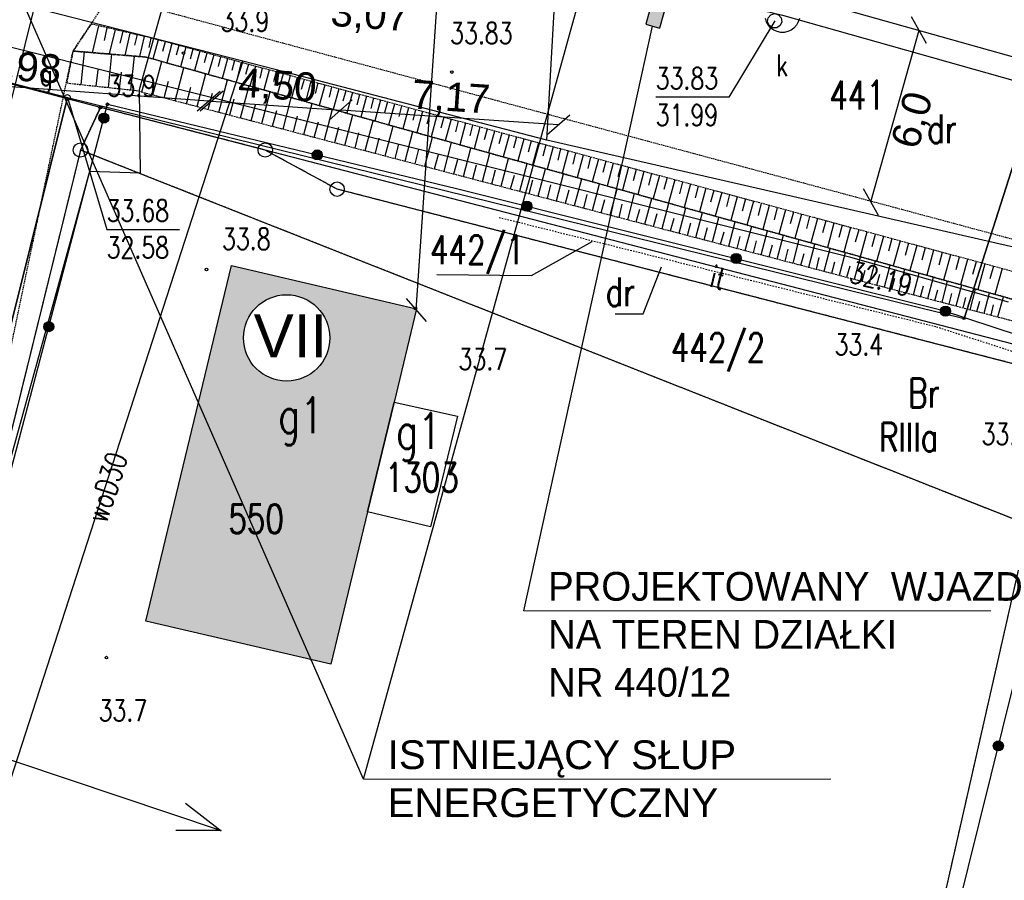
# Model space of a CAD drawing. Header units: millimetres. Extents: x 6197 to 108098, y 4257 to 29730.
# Tile 103 of 148: x 27564 to 28249, y 26220 to 26818. Entities that reach past the tile are written whole.
import ezdxf
from ezdxf.enums import TextEntityAlignment as Align

# ---------------------------------------------------------------- set-up
doc = ezdxf.new("R2010")
doc.units = ezdxf.units.MM
for name, pattern in [('1', [2, 1, -1]), ('2', [1, 0.5, -0.5]), ('424', [1.5, 1, -0.5]), ('9', [1.75, 1.25, -0.5]), ('901', [0])]:
    doc.linetypes.add(name, pattern=pattern)
for name, color, linetype in [('000_Inne__niezydentyfikowane_', 7, 'Continuous'), ('202-punkt_graniczny', 7, 'Continuous'), ('203-punkt_graniczny', 7, 'Continuous'), ('209-oznaczenie_konturu_klasyfik', 7, 'Continuous'), ('210-oznaczenie_konturu_uzytku_g', 7, 'Continuous'), ('211-numer_dzialki_ewidencyjnej', 7, 'Continuous'), ('218-kontur_uzytku_gruntowego', 7, 'Continuous'), ('219-dzialka_ewidencyjna', 7, 'Continuous'), ('312-budynek_ewidencyjny', 7, 'Continuous'), ('312-oznaczenie_budynku_ewidency', 7, 'Continuous'), ('inny_obiekt_zagospodarowania_te', 7, 'Continuous'), ('jezdnia', 7, 'Continuous'), ('komora_podziemna', 7, 'Continuous'), ('kraweznik', 7, 'Continuous'), ('obudowa_ochronna_przewodu', 7, 'Continuous'), ('ogrodzenie_trwale', 7, 'Continuous'), ('pikieta_naturalna', 7, 'Continuous'), ('pikieta_naturalna-Atr2', 7, 'Continuous'), ('pikieta_sztuczna', 7, 'Continuous'), ('pikieta_sztuczna-Atr2', 7, 'Continuous'), ('przewod_elektroenergetyczny_nis', 7, 'Continuous'), ('przewod_gazowy', 7, 'Continuous'), ('przewod_kanalizacyjny', 7, 'Continuous'), ('przewod_telekomunikacyjny_podzi', 7, 'Continuous'), ('przewod_wodociagowy', 7, 'Continuous'), ('przewod_wodociagowy-Atr1', 7, 'Continuous'), ('rzedna-Atr2', 7, 'Continuous'), ('rzedna-Atr3', 7, 'Continuous'), ('skarpa_nieumocniona', 7, 'Continuous'), ('wlaz_do_komory_lub_kanalu_-_kwa', 7, 'Continuous'), ('wlaz_do_komory_lub_kanalu_-_okr', 7, 'Continuous'), ('zasuwa_lub_zawor-Atr17', 7, 'Continuous')]:
    doc.layers.add(name, color=color, linetype=linetype)
doc.styles.add('ARIAL', font='arial.ttf')
doc.styles.get("Standard").update_dxf_attribs({"font": 'arial.ttf'})
doc.styles.add('STYL_ARIAL', font='simplex', dxfattribs={"width": 0.75, "oblique": 0.1})
doc.dimstyles.new('ISO-25', dxfattribs={"dimtxt": 2.5, "dimasz": 2.5, "dimexe": 1.25, "dimexo": 0.625, "dimtad": 1, "dimtxsty": 'Standard', "dimcen": 2.5, "dimadec": 0, "dimazin": 0, "dimtfac": 1, "dimtmove": 0, "dimatfit": 3, "dimfxl": 1, "dimarcsym": 0})

# ---------------------------------------------------------------- blocks, each defined once
blk = doc.blocks.new('202')
at = {"color": 0}
blk.add_circle((0, 0), 0.25, dxfattribs=at)
blk = doc.blocks.new('203')
at = {"color": 0}
blk.add_circle((0, 0), 0.05, dxfattribs=at)
blk = doc.blocks.new('US22')
at = {"color": 7}
blk.add_polyline3d([(0, 0.25, 0), (0.1352, 0.2103, 0), (0.2274, 0.1039, 0), (0.2475, -0.0356, 0), (0.1889, -0.1637, 0), (0.0704, -0.2399, 0), (-0.0704, -0.2399, 0), (-0.1889, -0.1637, 0), (-0.2475, -0.0356, 0), (-0.2274, 0.1039, 0), (-0.1352, 0.2103, 0), (0, 0.25, 0)], dxfattribs=at)
blk = doc.blocks.new('PW01')
at = {"color": 7}
blk.add_polyline3d([(0.045, 0, 0), (0.0318, -0.0318, 0), (0, -0.045, 0), (-0.0318, -0.0318, 0), (-0.045, 0, 0), (-0.0318, 0.0318, 0), (0, 0.045, 0), (0.0318, 0.0318, 0), (0.045, 0, 0)], dxfattribs=at)
blk = doc.blocks.new('_Oblique')
at = {"color": 0, "linetype": 'ByBlock', "lineweight": -2}
blk.add_line((-0.5, -0.5), (0.5, 0.5), dxfattribs=at)
blk = doc.blocks.new('*D1850')
at = {"color": 0, "lineweight": -2, "transparency": 16777216}
blk.add_line((27844.73, 26838.3), (27775.31, 26843.32), dxfattribs=at)
at = {"layer": 'Defpoints', "color": 0, "transparency": 16777216}
for p in [(27783.3, 26953.96), (27852.72, 26948.94), (27775.31, 26843.32)]:
    blk.add_point(p, dxfattribs=at)
at = {"color": 0, "lineweight": -2, "transparency": 16777216, "xscale": 15, "yscale": 15, "zscale": 15}
for p, rotation in [((27775.31, 26843.32), 175.8665456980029), ((27844.73, 26838.3), 355.8665456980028)]:
    blk.add_blockref('_Oblique', p, dxfattribs=dict(at, rotation=rotation))
at = {"color": 0, "transparency": 16777216, "insert": (27807.56, 26820.18), "char_height": 20, "attachment_point": 5, "rotation": 355.86655}
blk.add_mtext('3,07', dxfattribs=at)
blk = doc.blocks.new('*D1874')
at = {"color": 0, "lineweight": -2, "transparency": 16777216}
blk.add_line((27418.67, 26781.83), (27695.54, 26761.71), dxfattribs=at)
at = {"layer": 'Defpoints', "color": 0, "transparency": 16777216}
for p in [(27452.45, 27246.74), (27729.33, 27226.62), (27695.54, 26761.71)]:
    blk.add_point(p, dxfattribs=at)
at = {"color": 0, "lineweight": -2, "transparency": 16777216, "xscale": 15, "yscale": 15, "zscale": 15}
for p, rotation in [((27418.67, 26781.83), 175.8439405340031), ((27695.54, 26761.71), 355.843940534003)]:
    blk.add_blockref('_Oblique', p, dxfattribs=dict(at, rotation=rotation))
at = {"color": 0, "transparency": 16777216, "insert": (27558.02, 26784.38), "char_height": 20, "attachment_point": 5, "rotation": 355.84394}
blk.add_mtext('13,98', dxfattribs=at)
blk = doc.blocks.new('*D1875')
at = {"color": 0, "lineweight": -2, "transparency": 16777216}
blk.add_line((27697.55, 26761.57), (27787.34, 26755.44), dxfattribs=at)
at = {"layer": 'Defpoints', "color": 0, "transparency": 16777216}
for p in [(27726.46, 27184.73), (27816.26, 27178.59), (27787.34, 26755.44)]:
    blk.add_point(p, dxfattribs=at)
at = {"color": 0, "lineweight": -2, "transparency": 16777216, "xscale": 15, "yscale": 15, "zscale": 15}
for p, rotation in [((27697.55, 26761.57), 176.0915266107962), ((27787.34, 26755.44), 356.0915266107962)]:
    blk.add_blockref('_Oblique', p, dxfattribs=dict(at, rotation=rotation))
at = {"color": 0, "transparency": 16777216, "insert": (27743.31, 26771.12), "char_height": 20, "width": 28.5812, "attachment_point": 5, "rotation": 356.09153}
blk.add_mtext('4,50', dxfattribs=at)
blk = doc.blocks.new('*D1876')
at = {"color": 0, "lineweight": -2, "transparency": 16777216}
blk.add_line((27938.59, 26745.1), (27787.34, 26755.44), dxfattribs=at)
at = {"layer": 'Defpoints', "color": 0, "transparency": 16777216}
for p in [(27819.12, 27220.49), (27970.37, 27210.16), (27787.34, 26755.44)]:
    blk.add_point(p, dxfattribs=at)
at = {"color": 0, "lineweight": -2, "transparency": 16777216, "xscale": 15, "yscale": 15, "zscale": 15}
for p, rotation in [((27787.34, 26755.44), 176.0915266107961), ((27938.59, 26745.1), 356.0915266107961)]:
    blk.add_blockref('_Oblique', p, dxfattribs=dict(at, rotation=rotation))
at = {"color": 0, "transparency": 16777216, "insert": (27863.83, 26762.88), "char_height": 20, "attachment_point": 5, "rotation": 356.09153}
blk.add_mtext('7,17', dxfattribs=at)
blk = doc.blocks.new('*D1896')
at = {"color": 0, "lineweight": -2, "transparency": 16777216}
blk.add_line((28155.78, 26691.66), (28189.36, 26810.86), dxfattribs=at)
at = {"layer": 'Defpoints', "color": 0, "transparency": 16777216}
for p in [(28189.36, 26810.86), (28189.36, 26810.86), (28155.78, 26691.66)]:
    blk.add_point(p, dxfattribs=at)
at = {"color": 0, "lineweight": -2, "transparency": 16777216, "xscale": 15, "yscale": 15, "zscale": 15}
for p, rotation in [((28189.36, 26810.86), 74.2667390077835), ((28155.78, 26691.66), 254.2667390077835)]:
    blk.add_blockref('_Oblique', p, dxfattribs=dict(at, rotation=rotation))
at = {"color": 0, "transparency": 16777216, "insert": (28185.99, 26748.14), "char_height": 20, "attachment_point": 5, "rotation": 74.26674}
blk.add_mtext('6,0', dxfattribs=at)
blk = doc.blocks.new('*D1909')
at = {"color": 0, "lineweight": -2, "transparency": 16777216}
blk.add_line((27839.88, 26616.5), (27880.85, 27216.27), dxfattribs=at)
at = {"layer": 'Defpoints', "color": 0, "transparency": 16777216}
for p in [(27880.85, 27216.27), (27880.85, 27216.27), (27839.88, 26616.5)]:
    blk.add_point(p, dxfattribs=at)
at = {"color": 0, "lineweight": -2, "transparency": 16777216, "xscale": 15, "yscale": 15, "zscale": 15}
for p, rotation in [((27880.85, 27216.27), 86.09151668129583), ((27839.88, 26616.5), 266.0915166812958)]:
    blk.add_blockref('_Oblique', p, dxfattribs=dict(at, rotation=rotation))
at = {"color": 0, "transparency": 16777216, "insert": (27847.75, 26917.25), "char_height": 20, "attachment_point": 5, "rotation": 86.09152}
blk.add_mtext('30,05', dxfattribs=at)

msp = doc.modelspace()

# ---------------------------------------------------------------- hatches: boundary and pattern name
at = {"transparency": 33554687}
h = msp.add_hatch(color=1, dxfattribs=at)
h.set_gradient(color1=(204, 0, 51), color2=(204, 0, 51))
h.paths.add_polyline_path([(28015.87, 26836.689), (28006.251, 26839.422), (28003.698, 26830.437), (28013.306, 26827.664)])
h.paths.add_polyline_path([(28013.003, 26826.597), (28013.306, 26827.664), (28003.698, 26830.437), (28003.284, 26828.981)])
h.paths.add_polyline_path([(28003.284, 26828.981), (27999.345, 26815.117), (28008.964, 26812.384), (28013.003, 26826.597)])
at = {"transparency": 33554585}
h = msp.add_hatch(color=1, dxfattribs=at)
h.set_gradient(color1=(228, 162, 119), color2=(228, 162, 119))
h.paths.add_polyline_path([(27824.448, 26552.422), (27839.949, 26616.813), (27839.248, 26616.522), (27838.612, 26616.786), (27838.256, 26617.642), (27711.448, 26647.422), (27688.495, 26552.221), (27766.906, 26373.381), (27780.448, 26370.222), (27806.048, 26476.222)])
h.paths.add_polyline_path([(27719.748, 26597.047, -1), (27779.748, 26597.047, -1)], flags=16)
h.paths.add_polyline_path([(27688.495, 26552.221), (27651.848, 26400.222), (27766.906, 26373.381)])
h.paths.add_polyline_path([(27719.1, 26567.146), (27785.342, 26567.146), (27785.342, 26628.967), (27719.1, 26628.967)], flags=24)
h.paths.add_polyline_path([(27704.248, 26456.222), (27752.819, 26456.222), (27752.819, 26486.222), (27704.248, 26486.222)], flags=24)
h.paths.add_polyline_path([(27735.514, 26514.105), (27773.61, 26514.105), (27773.61, 26564.105), (27735.514, 26564.105)], flags=24)

# ---------------------------------------------------------------- linework, layer by layer
at = {"color": 1}
for q in [(27453.575, 27088.028), (27994.818, 26983.218)]:
    msp.add_line((27803.293, 26290.389), q, dxfattribs=at)
at = {"lineweight": 30}
for p, q in [((28006.251, 26839.422), (27999.345, 26815.117)), ((28015.87, 26836.689), (28008.964, 26812.384)), ((27999.345, 26815.117), (28008.964, 26812.384))]:
    msp.add_line(p, q, dxfattribs=at)
msp.add_line((27914.683, 26407.426), (28004.154, 26813.75))
at = {"color": 7, "lineweight": 0}
msp.add_line((27914.683, 26407.426), (28239.354, 26407.426), dxfattribs=at)
at = {"color": 1, "lineweight": 0}
msp.add_line((27803.293, 26290.389), (28127.964, 26290.389), dxfattribs=at)
msp.add_circle((27749.748, 26597.047), 30)
at = {"layer": '000_Inne__niezydentyfikowane_', "color": 7}
for points in [[(27619.048, 26814.022, 0), (27614.648, 26795.222, 0)], [(27624.848, 26812.622, 0), (27622.848, 26803.822, 0)], [(27630.448, 26811.422, 0), (27626.448, 26794.422, 0)], [(27635.848, 26810.022, 0), (27633.848, 26802.022, 0)], [(27640.848, 26808.822, 0), (27637.248, 26793.422, 0)], [(27645.848, 26807.822, 0), (27644.048, 26800.422, 0)], [(27650.648, 26806.622, 0), (27647.448, 26792.622, 0)], [(27655.448, 26805.422, 0), (27654.048, 26798.822, 0)], [(27660.448, 26804.222, 0), (27656.848, 26790.822, 0)], [(27665.248, 26802.822, 0), (27663.448, 26796.222, 0)], [(27670.048, 26801.622, 0), (27666.448, 26788.222, 0)], [(27674.848, 26800.222, 0), (27673.048, 26793.622, 0)], [(27679.648, 26799.022, 0), (27676.048, 26785.422, 0)], [(27684.448, 26797.622, 0), (27682.648, 26790.822, 0)], [(27606.848, 26773.222, 0), (27609.248, 26795.822, 0)], [(27625.848, 26771.022, 0), (27628.248, 26794.222, 0)], [(27641.448, 26769.422, 0), (27644.048, 26792.822, 0)], [(27689.448, 26796.422, 0), (27685.648, 26782.822, 0)], [(27694.248, 26795.022, 0), (27692.448, 26788.222, 0)], [(27699.048, 26793.822, 0), (27695.248, 26780.222, 0)], [(27703.848, 26792.422, 0), (27702.048, 26785.622, 0)], [(27708.648, 26791.022, 0), (27705.048, 26777.422, 0)], [(27713.448, 26789.822, 0), (27711.648, 26783.022, 0)], [(27617.448, 26772.022, 0), (27618.648, 26783.422, 0)], [(27656.848, 26766.022, 0), (27663.048, 26789.222, 0)], [(27672.248, 26761.822, 0), (27678.248, 26784.822, 0)], [(27718.248, 26788.422, 0), (27714.648, 26774.822, 0)], [(27723.248, 26787.222, 0), (27721.248, 26780.222, 0)], [(27728.048, 26785.822, 0), (27724.248, 26772.022, 0)], [(27732.848, 26784.622, 0), (27731.048, 26777.622, 0)], [(27737.648, 26783.222, 0), (27733.848, 26769.422, 0)], [(27633.648, 26770.222, 0), (27634.848, 26781.822, 0)], [(27649.048, 26768.022, 0), (27652.248, 26779.622, 0)], [(27687.648, 26757.822, 0), (27693.648, 26780.622, 0)], [(27702.648, 26753.822, 0), (27708.648, 26776.422, 0)], [(27742.448, 26782.022, 0), (27740.648, 26775.022, 0)], [(27747.248, 26780.622, 0), (27743.448, 26766.622, 0)], [(27752.248, 26779.422, 0), (27750.248, 26772.222, 0)], [(27757.048, 26778.022, 0), (27753.248, 26764.022, 0)], [(27761.848, 26776.622, 0), (27759.848, 26769.622, 0)], [(27664.648, 26764.022, 0), (27667.648, 26775.422, 0)], [(27680.048, 26759.822, 0), (27683.048, 26771.222, 0)], [(27717.648, 26750.022, 0), (27723.648, 26772.222, 0)], [(27766.648, 26775.422, 0), (27762.848, 26761.222, 0)], [(27771.448, 26774.022, 0), (27769.648, 26767.022, 0)], [(27776.248, 26772.822, 0), (27772.448, 26758.622, 0)], [(27781.048, 26771.422, 0), (27779.248, 26764.422, 0)], [(27786.048, 26770.222, 0), (27782.048, 26755.822, 0)], [(27695.248, 26755.822, 0), (27698.248, 26767.222, 0)], [(27710.248, 26752.022, 0), (27713.248, 26763.222, 0)], [(27732.448, 26746.022, 0), (27738.248, 26768.022, 0)], [(27747.248, 26742.222, 0), (27752.848, 26764.022, 0)], [(27790.848, 26768.822, 0), (27788.848, 26761.622, 0)], [(27795.648, 26767.622, 0), (27791.648, 26753.222, 0)], [(27800.448, 26766.222, 0), (27798.448, 26759.022, 0)], [(27805.248, 26765.022, 0), (27801.448, 26750.422, 0)], [(27810.048, 26763.622, 0), (27808.248, 26756.422, 0)], [(27725.048, 26748.022, 0), (27728.048, 26759.022, 0)], [(27761.648, 26738.422, 0), (27767.448, 26760.022, 0)], [(27776.048, 26734.622, 0), (27781.648, 26756.022, 0)], [(27815.048, 26762.222, 0), (27811.048, 26747.822, 0)], [(27819.848, 26761.022, 0), (27817.848, 26753.622, 0)], [(27824.648, 26759.622, 0), (27820.648, 26745.022, 0)], [(27829.648, 26758.422, 0), (27827.648, 26751.022, 0)], [(27834.448, 26757.022, 0), (27830.448, 26742.422, 0)], [(27839.448, 26755.622, 0), (27837.448, 26748.422, 0)], [(27739.848, 26744.222, 0), (27742.848, 26755.022, 0)], [(27754.448, 26740.222, 0), (27757.248, 26751.222, 0)], [(27790.248, 26730.822, 0), (27795.848, 26752.022, 0)], [(27844.248, 26754.422, 0), (27840.248, 26739.622, 0)], [(27849.248, 26753.022, 0), (27847.248, 26745.622, 0)], [(27854.248, 26751.622, 0), (27850.248, 26736.822, 0)], [(27859.048, 26750.422, 0), (27857.048, 26742.822, 0)], [(27864.048, 26749.022, 0), (27860.048, 26734.022, 0)], [(27768.848, 26736.422, 0), (27771.848, 26747.222, 0)], [(27783.248, 26732.822, 0), (27786.048, 26743.422, 0)], [(27804.448, 26727.222, 0), (27809.848, 26748.022, 0)], [(27818.248, 26723.622, 0), (27823.848, 26744.222, 0)], [(27869.048, 26747.622, 0), (27867.048, 26740.222, 0)], [(27874.048, 26746.222, 0), (27870.048, 26731.222, 0)], [(27879.048, 26745.022, 0), (27877.048, 26737.422, 0)], [(27884.048, 26743.622, 0), (27880.048, 26728.422, 0)], [(27889.248, 26742.222, 0), (27887.048, 26734.622, 0)], [(27797.448, 26729.022, 0), (27800.048, 26739.622, 0)], [(27811.448, 26725.422, 0), (27814.048, 26735.822, 0)], [(27832.048, 26719.822, 0), (27837.448, 26740.422, 0)], [(27845.848, 26716.422, 0), (27851.048, 26736.622, 0)], [(27894.248, 26740.822, 0), (27890.048, 26725.622, 0)], [(27899.248, 26739.422, 0), (27897.248, 26731.822, 0)], [(27904.448, 26738.022, 0), (27900.248, 26722.822, 0)], [(27909.448, 26736.622, 0), (27907.448, 26729.022, 0)], [(27914.648, 26735.222, 0), (27910.448, 26720.022, 0)], [(27825.248, 26721.622, 0), (27827.848, 26732.022, 0)], [(27839.048, 26718.022, 0), (27841.648, 26728.222, 0)], [(27859.248, 26712.822, 0), (27864.448, 26732.822, 0)], [(27872.648, 26709.222, 0), (27877.848, 26729.022, 0)], [(27919.648, 26734.022, 0), (27917.648, 26726.222, 0)], [(27924.848, 26732.622, 0), (27920.648, 26717.222, 0)], [(27930.048, 26731.222, 0), (27927.848, 26723.422, 0)], [(27935.048, 26729.822, 0), (27930.848, 26714.222, 0)], [(27940.248, 26728.422, 0), (27938.248, 26720.622, 0)], [(27852.448, 26714.622, 0), (27855.248, 26724.622, 0)], [(27885.848, 26705.822, 0), (27891.048, 26725.422, 0)], [(27898.848, 26702.422, 0), (27904.048, 26721.822, 0)], [(27945.448, 26727.022, 0), (27941.248, 26711.422, 0)], [(27950.648, 26725.622, 0), (27948.648, 26717.822, 0)], [(27955.848, 26724.022, 0), (27951.648, 26708.422, 0)], [(27961.048, 26722.622, 0), (27959.048, 26714.822, 0)], [(27866.048, 26711.022, 0), (27868.648, 26721.022, 0)], [(27879.248, 26707.622, 0), (27881.848, 26717.422, 0)], [(27911.848, 26699.022, 0), (27916.848, 26718.222, 0)], [(27924.648, 26695.622, 0), (27929.648, 26714.622, 0)], [(27966.448, 26721.222, 0), (27962.048, 26705.622, 0)], [(27971.648, 26719.822, 0), (27969.448, 26712.022, 0)], [(27976.848, 26718.422, 0), (27972.648, 26702.622, 0)], [(27982.248, 26717.022, 0), (27980.048, 26709.022, 0)], [(27987.448, 26715.622, 0), (27983.248, 26699.622, 0)], [(27892.448, 26704.022, 0), (27895.048, 26713.822, 0)], [(27905.448, 26700.622, 0), (27908.048, 26710.222, 0)], [(27937.448, 26692.222, 0), (27942.248, 26711.022, 0)], [(27992.848, 26714.022, 0), (27990.648, 26706.222, 0)], [(27998.048, 26712.622, 0), (27993.848, 26696.622, 0)], [(28003.448, 26711.222, 0), (28001.248, 26703.222, 0)], [(28008.848, 26709.822, 0), (28004.448, 26693.822, 0)], [(28014.248, 26708.422, 0), (28012.048, 26700.222, 0)], [(27918.248, 26697.222, 0), (27920.848, 26706.822, 0)], [(27931.048, 26693.822, 0), (27933.448, 26703.422, 0)], [(27949.848, 26689.022, 0), (27954.848, 26707.622, 0)], [(27962.448, 26685.622, 0), (27967.248, 26704.222, 0)], [(28019.648, 26706.822, 0), (28015.248, 26690.822, 0)], [(28025.048, 26705.422, 0), (28022.848, 26697.222, 0)], [(28030.448, 26704.022, 0), (28026.048, 26687.622, 0)], [(28035.848, 26702.422, 0), (28033.648, 26694.422, 0)], [(28041.248, 26701.022, 0), (28036.848, 26684.622, 0)], [(27943.648, 26690.622, 0), (27946.048, 26700.022, 0)], [(27956.248, 26687.222, 0), (27958.648, 26696.622, 0)], [(27974.648, 26682.422, 0), (27979.448, 26700.622, 0)], [(27986.848, 26679.222, 0), (27991.648, 26697.422, 0)], [(27998.848, 26676.022, 0), (28003.648, 26694.022, 0)], [(28046.648, 26699.422, 0), (28044.448, 26691.422, 0)], [(28052.248, 26698.022, 0), (28047.648, 26681.622, 0)], [(28057.648, 26696.622, 0), (28055.448, 26688.422, 0)], [(28063.048, 26695.022, 0), (28058.648, 26678.622, 0)], [(27968.448, 26684.022, 0), (27970.848, 26693.222, 0)], [(27980.848, 26680.822, 0), (27983.048, 26690.022, 0)], [(28010.848, 26673.022, 0), (28015.448, 26690.622, 0)], [(28022.648, 26669.822, 0), (28027.248, 26687.422, 0)], [(28068.648, 26693.622, 0), (28066.448, 26685.222, 0)], [(28074.248, 26692.022, 0), (28069.648, 26675.422, 0)], [(28079.648, 26690.622, 0), (28077.448, 26682.222, 0)], [(28085.248, 26689.022, 0), (28080.848, 26672.422, 0)], [(28090.848, 26687.622, 0), (28088.648, 26679.222, 0)], [(27992.848, 26677.622, 0), (27995.248, 26686.622, 0)], [(28004.848, 26674.422, 0), (28007.248, 26683.422, 0)], [(28034.248, 26666.822, 0), (28038.848, 26684.222, 0)], [(28045.848, 26663.822, 0), (28050.248, 26680.822, 0)], [(28096.448, 26686.022, 0), (28091.848, 26669.222, 0)], [(28102.048, 26684.422, 0), (28099.848, 26676.222, 0)], [(28107.648, 26683.022, 0), (28103.048, 26666.222, 0)], [(28113.248, 26681.422, 0), (28111.048, 26673.022, 0)], [(28016.648, 26671.422, 0), (28019.048, 26680.222, 0)], [(28028.448, 26668.222, 0), (28030.648, 26677.022, 0)], [(28040.048, 26665.222, 0), (28042.248, 26673.822, 0)], [(28057.248, 26660.822, 0), (28061.648, 26677.822, 0)], [(28068.448, 26657.822, 0), (28073.048, 26674.622, 0)], [(28118.848, 26680.022, 0), (28114.248, 26663.022, 0)], [(28124.648, 26678.422, 0), (28122.248, 26670.022, 0)], [(28130.248, 26676.822, 0), (28125.648, 26659.822, 0)], [(28135.848, 26675.422, 0), (28133.648, 26666.822, 0)], [(28141.648, 26673.822, 0), (28137.048, 26656.622, 0)], [(28051.448, 26662.222, 0), (28053.848, 26670.822, 0)], [(28062.848, 26659.222, 0), (28065.048, 26667.622, 0)], [(28079.648, 26654.822, 0), (28084.048, 26671.422, 0)], [(28090.848, 26651.822, 0), (28095.248, 26668.422, 0)], [(28147.448, 26672.222, 0), (28145.048, 26663.622, 0)], [(28153.048, 26670.622, 0), (28148.448, 26653.422, 0)], [(28158.848, 26669.022, 0), (28156.448, 26660.422, 0)], [(28164.648, 26667.622, 0), (28159.848, 26650.222, 0)], [(28074.248, 26656.222, 0), (28076.448, 26664.622, 0)], [(28085.248, 26653.422, 0), (28087.448, 26661.622, 0)], [(28101.848, 26649.022, 0), (28106.048, 26665.422, 0)], [(28112.648, 26646.222, 0), (28116.848, 26662.222, 0)], [(28170.448, 26666.022, 0), (28168.048, 26657.422, 0)], [(28176.248, 26664.422, 0), (28171.448, 26647.022, 0)], [(28182.048, 26662.822, 0), (28179.648, 26654.222, 0)], [(28187.848, 26661.222, 0), (28183.048, 26643.822, 0)], [(28096.248, 26650.422, 0), (28098.448, 26658.622, 0)], [(28107.248, 26647.622, 0), (28109.448, 26655.622, 0)], [(28123.448, 26643.422, 0), (28127.648, 26659.222, 0)], [(28134.048, 26640.622, 0), (28138.248, 26656.422, 0)], [(28144.448, 26637.822, 0), (28148.648, 26653.422, 0)], [(28193.648, 26659.622, 0), (28191.248, 26651.022, 0)], [(28199.448, 26658.022, 0), (28194.848, 26640.622, 0)], [(28205.448, 26656.422, 0), (28203.048, 26647.622, 0)], [(28211.248, 26654.822, 0), (28206.448, 26637.222, 0)], [(28217.248, 26653.222, 0), (28214.848, 26644.422, 0)], [(28118.048, 26644.822, 0), (28120.048, 26652.822, 0)], [(28128.648, 26642.022, 0), (28130.848, 26649.822, 0)], [(28139.248, 26639.222, 0), (28141.448, 26647.022, 0)], [(28154.848, 26635.022, 0), (28159.048, 26650.622, 0)], [(28165.248, 26632.422, 0), (28169.248, 26647.622, 0)], [(28223.048, 26651.622, 0), (28218.248, 26634.022, 0)], [(28229.048, 26650.022, 0), (28226.648, 26641.222, 0)], [(28235.048, 26648.422, 0), (28230.248, 26630.622, 0)], [(28241.048, 26646.822, 0), (28238.648, 26638.022, 0)], [(28149.848, 26636.422, 0), (28151.848, 26644.222, 0)], [(28160.048, 26633.622, 0), (28162.048, 26641.422, 0)], [(28175.448, 26629.622, 0), (28179.448, 26644.822, 0)], [(28185.448, 26627.022, 0), (28189.448, 26642.022, 0)], [(28195.448, 26624.422, 0), (28199.448, 26639.222, 0)], [(28247.048, 26645.222, 0), (28242.048, 26627.222, 0)], [(28170.448, 26631.022, 0), (28172.448, 26638.622, 0)], [(28180.448, 26628.422, 0), (28182.448, 26635.822, 0)], [(28190.448, 26625.622, 0), (28192.448, 26633.222, 0)], [(28205.448, 26621.822, 0), (28209.248, 26636.422, 0)], [(28215.248, 26619.222, 0), (28219.048, 26633.822, 0)], [(28200.448, 26623.022, 0), (28202.448, 26630.422, 0)], [(28210.248, 26620.422, 0), (28212.248, 26627.822, 0)], [(28224.848, 26616.622, 0), (28228.648, 26631.022, 0)], [(28234.648, 26614.222, 0), (28238.248, 26628.422, 0)], [(28244.248, 26611.622, 0), (28248.048, 26625.622, 0)], [(28220.048, 26618.022, 0), (28221.848, 26625.222, 0)], [(28229.648, 26615.422, 0), (28231.648, 26622.622, 0)], [(28239.448, 26612.822, 0), (28241.248, 26620.022, 0)]]:
    msp.add_polyline3d(points, dxfattribs=at)
at = {"layer": '210-oznaczenie_konturu_uzytku_g', "color": 3}
msp.add_polyline3d([(27978.224, 26613.792, 0), (27997.624, 26613.792, 0), (28010.372, 26646.494, 0)], dxfattribs=at)
at = {"layer": '218-kontur_uzytku_gruntowego', "color": 3, "linetype": '2'}
for points in [[(27620.248, 26757.222, 0), (27606.448, 26727.622, 0)], [(27606.448, 26727.622, 0), (27620.248, 26757.222, 0)], [(27734.848, 26727.622, 0), (27620.248, 26757.222, 0)], [(27606.448, 26727.622, 0), (27465.448, 26155.222, 0)], [(28265.448, 26467.022, 0), (27606.448, 26727.622, 0)], [(27784.848, 26700.422, 0), (27734.848, 26727.622, 0)], [(28313.048, 26564.022, 0), (27784.848, 26700.422, 0)], [(28265.448, 26467.022, 0), (28131.59, 25876.61, 0)]]:
    msp.add_polyline3d(points, dxfattribs=at)
at = {"layer": '219-dzialka_ewidencyjna', "color": 7}
for points in [[(27620.248, 26757.222, 0), (27524.848, 26782.222, 0)], [(27620.248, 26757.222, 0), (27606.448, 26727.622, 0)], [(27734.848, 26727.622, 0), (27620.248, 26757.222, 0)], [(27606.448, 26727.622, 0), (27465.448, 26155.222, 0)], [(28265.448, 26467.022, 0), (27606.448, 26727.622, 0)], [(28316.448, 26576.622, 0), (27734.848, 26727.622, 0)], [(27784.848, 26700.422, 0), (27734.848, 26727.622, 0)], [(28313.048, 26564.022, 0), (27784.848, 26700.422, 0)], [(28265.448, 26467.022, 0), (28131.59, 25876.61, 0)]]:
    msp.add_polyline3d(points, dxfattribs=at)
at = {"layer": '312-budynek_ewidencyjny', "color": 7}
for points in [[(27651.848, 26400.222, 0), (27711.448, 26647.422, 0)], [(27711.448, 26647.422, 0), (27840.048, 26617.222, 0)], [(27840.048, 26617.222, 0), (27824.448, 26552.422, 0)], [(27806.048, 26476.222, 0), (27824.448, 26552.422, 0)], [(27824.448, 26552.422, 0), (27806.048, 26476.222, 0)], [(27824.448, 26552.422, 0), (27868.448, 26542.622, 0)], [(27868.448, 26542.622, 0), (27849.848, 26465.622, 0)], [(27806.048, 26476.222, 0), (27780.448, 26370.222, 0)], [(27849.848, 26465.622, 0), (27806.048, 26476.222, 0)], [(27780.448, 26370.222, 0), (27651.848, 26400.222, 0)]]:
    msp.add_polyline3d(points, dxfattribs=at)
at = {"layer": 'inny_obiekt_zagospodarowania_te', "color": 7, "linetype": '1'}
msp.add_polyline3d([(27897.448, 26680.822, 0), (28201.448, 26604.822, 0), (28305.248, 26571.222, 0)], dxfattribs=at)
at = {"layer": 'jezdnia', "color": 7, "linetype": '424'}
for points in [[(27547.048, 26537.622, 0), (27601.248, 26796.422, 0), (27613.848, 26815.222, 0), (27624.448, 26831.422, 0), (27639.648, 26842.622, 0), (27636.248, 26843.422, 0), (27512.248, 26874.422, 0), (27539.248, 26847.222, 0), (27545.648, 26822.622, 0), (27485.448, 26547.622, 0), (27547.048, 26537.622, 0)], [(27659.448, 26825.622, 0), (28316.648, 26649.022, 0), (28351.448, 26619.822, 0), (28423.048, 26584.622, 0), (28450.048, 26615.022, 0), (28617.648, 26502.422, 0), (28622.048, 26512.622, 0), (28636.248, 26520.422, 0), (28649.248, 26522.422, 0), (28660.248, 26519.022, 0), (28665.448, 26558.822, 0), (28910.248, 26510.222, 0), (28934.094, 26504.68, 0)]]:
    msp.add_polyline3d(points, dxfattribs=at)
at = {"layer": 'komora_podziemna', "color": 34}
msp.add_polyline3d([(28106.248, 26819.022, 0), (28105.448, 26816.622, 0), (28104.248, 26814.422, 0), (28102.448, 26812.422, 0), (28100.448, 26811.022, 0), (28098.248, 26810.022, 0), (28095.648, 26809.422, 0), (28093.248, 26809.422, 0), (28090.648, 26810.022, 0), (28088.448, 26811.022, 0), (28086.448, 26812.422, 0), (28084.648, 26814.422, 0), (28083.448, 26816.622, 0), (28082.648, 26819.022, 0)], dxfattribs=at)
at = {"layer": 'kraweznik', "color": 7}
msp.add_polyline3d([(27816.728, 27005.442, 0), (27814.108, 26994.842, 0), (27805.848, 26963.422, 0), (27799.988, 26933.402, 0), (27817.748, 26906.882, 0), (28049.368, 26850.302, 0), (28335.048, 26769.822, 0)], dxfattribs=at)
at = {"layer": 'obudowa_ochronna_przewodu', "color": 52}
msp.add_polyline3d([(28279.248, 26793.022, 0), (28220.648, 26610.622, 0)], dxfattribs=at)
at = {"layer": 'obudowa_ochronna_przewodu', "color": 7}
msp.add_polyline3d([(27597.448, 26764.222, 0), (27443.248, 26146.022, 0), (27372.648, 25912.822, 0)], dxfattribs=at)
at = {"layer": 'ogrodzenie_trwale', "color": 7, "linetype": '901'}
for points in [[(27546.048, 26459.822, 0), (27625.248, 26759.422, 0)], [(27625.248, 26759.422, 0), (27867.848, 26700.822, 0), (28205.448, 26616.422, 0), (28311.048, 26581.622, 0), (28375.848, 26551.022, 0), (28417.248, 26500.822, 0), (28490.248, 26393.222, 0), (28529.648, 26323.222, 0), (28600.048, 26196.022, 0), (28635.648, 26126.422, 0)], [(28136.124, 25876.65, 0), (28311.048, 26581.622, 0)]]:
    msp.add_polyline3d(points, dxfattribs=at)
at = {"layer": 'ogrodzenie_trwale', "color": 7}
for centre, radius in [((27622.72, 26749.858), 3.5), ((27622.72, 26749.858), 3.15), ((27622.72, 26749.858), 2.8), ((27622.72, 26749.858), 2.45), ((27622.72, 26749.858), 2.1), ((27622.72, 26749.858), 1.75), ((27622.72, 26749.858), 1.4), ((27622.72, 26749.858), 1.05), ((27622.72, 26749.858), 0.7), ((27771.054, 26724.202), 3.5), ((27771.054, 26724.202), 3.15), ((27771.054, 26724.202), 2.8), ((27771.054, 26724.202), 2.45), ((27771.054, 26724.202), 2.1), ((27771.054, 26724.202), 1.75), ((27771.054, 26724.202), 1.4), ((27771.054, 26724.202), 1.05), ((27771.054, 26724.202), 0.7), ((27916.766, 26688.592), 3.5), ((27916.766, 26688.592), 3.15), ((27916.766, 26688.592), 2.8), ((27916.766, 26688.592), 2.45), ((27916.766, 26688.592), 2.1), ((27916.766, 26688.592), 1.75), ((27916.766, 26688.592), 1.4), ((27916.766, 26688.592), 1.05), ((27916.766, 26688.592), 0.7), ((28062.286, 26652.212), 3.5), ((28062.286, 26652.212), 3.15), ((28062.286, 26652.212), 2.8), ((28062.286, 26652.212), 2.45), ((28062.286, 26652.212), 2.1), ((28062.286, 26652.212), 1.75), ((28062.286, 26652.212), 1.4), ((28062.286, 26652.212), 1.05), ((28062.286, 26652.212), 0.7), ((28207.758, 26615.66), 3.5), ((28207.758, 26615.66), 3.15), ((28207.758, 26615.66), 2.8), ((28207.758, 26615.66), 2.45), ((28207.758, 26615.66), 2.1), ((28207.758, 26615.66), 1.75), ((28207.758, 26615.66), 1.4), ((28207.758, 26615.66), 1.05), ((28207.758, 26615.66), 0.7), ((27584.384, 26604.84), 3.5), ((27584.384, 26604.84), 3.15), ((27584.384, 26604.84), 2.8), ((27584.384, 26604.84), 2.45), ((27584.384, 26604.84), 2.1), ((27584.384, 26604.84), 1.75), ((27584.384, 26604.84), 1.4), ((27584.384, 26604.84), 1.05), ((27584.384, 26604.84), 0.7), ((28244.496, 26313.406), 3.5), ((28244.496, 26313.406), 3.15), ((28244.496, 26313.406), 2.8), ((28244.496, 26313.406), 2.45), ((28244.496, 26313.406), 2.1), ((28244.496, 26313.406), 1.75), ((28244.496, 26313.406), 1.4), ((28244.496, 26313.406), 1.05), ((28244.496, 26313.406), 0.7)]:
    msp.add_circle(centre, radius, dxfattribs=at)
at = {"layer": 'przewod_elektroenergetyczny_nis', "color": 1}
for points in [[(27419.546, 26350.08, 0), (27704.342, 26254.552, 0), (27672.654, 26254.552, 0)], [(27679.554, 26273.718, 0), (27704.228, 26254.518, 0)]]:
    msp.add_polyline3d(points, dxfattribs=at)
at = {"layer": 'przewod_gazowy', "color": 40}
for points in [[(28251.448, 26621.822, 0), (28142.048, 26652.822, 0), (27413.648, 26835.222, 0), (27037.448, 26928.622, 0), (26898.648, 26968.422, 0), (26892.248, 26946.622, 0)], [(26892.248, 26946.622, 0), (27597.448, 26764.222, 0), (28220.648, 26610.622, 0), (28279.248, 26793.022, 0), (28978.648, 26631.822, 0), (29048.412, 26621.484, 0)], [(27372.648, 25912.822, 0), (27443.248, 26146.022, 0), (27597.448, 26764.222, 0)]]:
    msp.add_polyline3d(points, dxfattribs=at)
at = {"layer": 'przewod_kanalizacyjny', "color": 34}
for points in [[(27602.248, 26940.422, 0), (27441.048, 26289.622, 0), (27375.448, 26030.422, 0), (27368.048, 26001.022, 0)], [(27602.248, 26940.422, 0), (28094.448, 26821.422, 0), (28770.048, 26630.622, 0), (29046.786, 26553.732, 0)]]:
    msp.add_polyline3d(points, dxfattribs=at)
at = {"layer": 'przewod_telekomunikacyjny_podzi', "color": 30}
msp.add_polyline3d([(27704.248, 26970.022, 0), (27661.248, 26819.022, 0), (27647.248, 26769.422, 0), (27647.848, 26711.622, 0), (27612.648, 26712.622, 0), (27444.248, 26101.222, 0), (27374.448, 25900.022, 0)], dxfattribs=at)
at = {"layer": 'przewod_wodociagowy', "color": 5}
for points in [[(28292.448, 26651.422, 0), (27930.648, 26734.422, 0), (27748.048, 26782.022, 0), (27719.248, 26789.422, 0), (26765.648, 27033.222, 0), (26597.048, 27079.622, 0), (25905.248, 27257.022, 0), (25689.648, 27313.622, 0), (25674.448, 27316.222, 0)], [(27930.648, 26734.422, 0), (27957.926, 27215.016, 0)], [(27719.248, 26789.422, 0), (27426.648, 25885.222, 0)]]:
    msp.add_polyline3d(points, dxfattribs=at)
at = {"layer": 'rzedna-Atr2', "color": 7}
for points in [[(28089.048, 26817.422, 0), (28057.048, 26764.422, 0), (28006.308, 26764.422, 0)], [(27597.448, 26764.222, 0), (27624.648, 26672.422, 0), (27675.388, 26672.422, 0)]]:
    msp.add_polyline3d(points, dxfattribs=at)
at = {"layer": 'skarpa_nieumocniona', "color": 7, "linetype": '9'}
for points in [[(27601.248, 26796.422, 0), (27652.048, 26792.222, 0), (28311.848, 26607.822, 0), (28356.648, 26586.422, 0), (28385.248, 26565.622, 0), (28446.448, 26504.622, 0), (28514.648, 26402.822, 0), (28552.648, 26338.422, 0), (28620.448, 26224.022, 0), (28658.048, 26153.422, 0), (28674.248, 26158.422, 0), (28656.448, 26212.222, 0), (28606.448, 26311.422, 0), (28521.048, 26436.022, 0), (28461.448, 26509.022, 0), (28392.248, 26575.022, 0), (28364.248, 26594.022, 0), (28318.648, 26625.822, 0), (27655.848, 26805.422, 0), (27613.848, 26815.222, 0), (27601.248, 26796.422, 0)], [(27601.248, 26796.422, 0), (27652.048, 26792.222, 0), (28311.848, 26607.822, 0), (28356.648, 26586.422, 0), (28385.248, 26565.622, 0), (28446.448, 26504.622, 0), (28514.648, 26402.822, 0), (28552.648, 26338.422, 0), (28620.448, 26224.022, 0), (28658.048, 26153.422, 0), (28674.248, 26158.422, 0), (28656.448, 26212.222, 0), (28606.448, 26311.422, 0), (28521.048, 26436.022, 0), (28461.448, 26509.022, 0), (28392.248, 26575.022, 0), (28364.248, 26594.022, 0), (28318.648, 26625.822, 0), (27655.848, 26805.422, 0), (27613.848, 26815.222, 0), (27601.248, 26796.422, 0)], [(28635.848, 26137.822, 0), (28658.048, 26153.422, 0), (28620.448, 26224.022, 0), (28552.648, 26338.422, 0), (28514.648, 26402.822, 0), (28446.448, 26504.622, 0), (28385.248, 26565.622, 0), (28356.648, 26586.422, 0), (28311.848, 26607.822, 0), (27652.048, 26792.222, 0), (27601.248, 26796.422, 0), (27596.848, 26774.222, 0), (27645.248, 26769.022, 0), (28308.848, 26594.622, 0), (28348.848, 26573.622, 0), (28377.448, 26556.422, 0), (28436.648, 26499.822, 0), (28503.848, 26391.822, 0), (28536.848, 26328.022, 0), (28605.448, 26210.622, 0), (28635.848, 26137.822, 0)], [(28635.848, 26137.822, 0), (28658.048, 26153.422, 0), (28620.448, 26224.022, 0), (28552.648, 26338.422, 0), (28514.648, 26402.822, 0), (28446.448, 26504.622, 0), (28385.248, 26565.622, 0), (28356.648, 26586.422, 0), (28311.848, 26607.822, 0), (27652.048, 26792.222, 0), (27601.248, 26796.422, 0), (27596.848, 26774.222, 0), (27645.248, 26769.022, 0), (28308.848, 26594.622, 0), (28348.848, 26573.622, 0), (28377.448, 26556.422, 0), (28436.648, 26499.822, 0), (28503.848, 26391.822, 0), (28536.848, 26328.022, 0), (28605.448, 26210.622, 0), (28635.848, 26137.822, 0)]]:
    msp.add_polyline3d(points, dxfattribs=at)
at = {"layer": 'wlaz_do_komory_lub_kanalu_-_kwa', "color": 7}
msp.add_polyline3d([(27854.208, 26641.082, 0), (27919.914, 26640.462, 0), (27962.064, 26664.018, 0)], dxfattribs=at)
at = {"layer": 'zasuwa_lub_zawor-Atr17', "color": 52}
msp.add_polyline3d([(27595.962, 26762.924, 0), (27595.44, 26764.364, 0), (27596.088, 26765.75, 0), (27597.528, 26766.272, 0), (27598.914, 26765.622, 0), (27599.436, 26764.184, 0), (27598.786, 26762.798, 0), (27597.348, 26762.276, 0), (27595.962, 26762.924, 0)], dxfattribs=at)

# ---------------------------------------------------------------- block references
at = {"layer": '202-punkt_graniczny', "color": 7, "xscale": 20, "yscale": 20, "zscale": 20}
for p in [(27606.448, 26727.622), (27734.848, 26727.622), (27784.848, 26700.422)]:
    msp.add_blockref('202', p, dxfattribs=at)
at = {"layer": '203-punkt_graniczny', "color": 7, "xscale": 20, "yscale": 20, "zscale": 20}
msp.add_blockref('203', (27620.248, 26757.222), dxfattribs=at)
at = {"layer": 'pikieta_naturalna', "color": 7, "xscale": 20, "yscale": 20, "zscale": 20}
for p in [(27678.048, 26795.022), (27625.248, 26759.422), (27694.048, 26644.622), (27839.248, 26617.422), (28220.648, 26610.622), (27624.448, 26374.822)]:
    msp.add_blockref('PW01', p, dxfattribs=at)
at = {"layer": 'pikieta_sztuczna', "color": 7, "xscale": 20, "yscale": 20, "zscale": 20, "rotation": 180.0004199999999}
msp.add_blockref('PW01', (27864.648, 26781.822), dxfattribs=at)
at = {"layer": 'wlaz_do_komory_lub_kanalu_-_okr', "color": 7, "xscale": 20, "yscale": 20, "zscale": 20}
msp.add_blockref('US22', (28089.048, 26817.422), dxfattribs=at)

# ---------------------------------------------------------------- texts
at = {"insert": (27726.784, 26613.527), "char_height": 30, "attachment_point": 1}
msp.add_mtext_dynamic_manual_height_columns('VII', width=49.94873, gutter_width=12.5, heights=[0], dxfattribs=at)
at = {"char_height": 20, "attachment_point": 1, "rotation": 359.984437, "style": 'ARIAL'}
for s, insert in [('PROJEKTOWANY  WJAZD\\PNA TEREN DZIAŁKI ^JNR 440/12', (27931.405, 26434.371)), ('{\\C240;\\c2367469;ISTNIEJĄCY SŁUP ^JENERGETYCZNY}', (27820.015, 26317.334))]:
    msp.add_mtext_dynamic_manual_height_columns(s, width=850.08319, gutter_width=12.5, heights=[0], dxfattribs=dict(at, insert=insert))
at = {"layer": '209-oznaczenie_konturu_klasyfik', "color": 3, "style": 'STYL_ARIAL', "width": 0.75}
msp.add_text('RIIIa', height=20, dxfattribs=at).set_placement((28161.632, 26512.084), align=Align.BOTTOM_LEFT)
at = {"layer": '210-oznaczenie_konturu_uzytku_g', "color": 3, "style": 'STYL_ARIAL', "width": 0.75}
for s, p in [('dr', (28195.062, 26726.37)), ('dr', (27971.516, 26613.03)), ('Br', (28181.848, 26542.734))]:
    msp.add_text(s, height=20, dxfattribs=at).set_placement(p, align=Align.BOTTOM_LEFT)
at = {"layer": '211-numer_dzialki_ewidencyjnej', "color": 7, "style": 'STYL_ARIAL', "width": 0.75}
for s, p in [('441', (28127.078, 26775.778)), ('442/2', (28016.888, 26600.336))]:
    msp.add_text(s, height=20, dxfattribs=at).set_placement(p, align=Align.TOP_LEFT)
msp.add_text('442/1', height=20, dxfattribs=at).set_placement((27849.482, 26642.3), align=Align.BOTTOM_LEFT)
at = {"layer": '312-oznaczenie_budynku_ewidency', "color": 7, "style": 'STYL_ARIAL', "width": 0.75}
for s, height, p in [('g1', 25, (27743.848, 26555.772)), ('550', 20, (27709.248, 26481.222))]:
    msp.add_text(s, height=height, dxfattribs=at).set_placement(p, align=Align.TOP_LEFT)
msp.add_text('g1', height=25, dxfattribs=at).set_placement((27841.448, 26532.338), align=Align.MIDDLE_CENTER)
msp.add_text('1303', height=20, dxfattribs=at).set_placement((27818.048, 26484.134), align=Align.BOTTOM_LEFT)
at = {"layer": 'inny_obiekt_zagospodarowania_te', "color": 7, "style": 'STYL_ARIAL', "width": 0.75}
msp.add_text('it', height=15, rotation=345.963, dxfattribs=at).set_placement((28041.85, 26628.43), align=Align.BOTTOM_LEFT)
at = {"layer": 'pikieta_naturalna-Atr2', "color": 7, "style": 'STYL_ARIAL', "width": 0.75}
for s, p in [('33.9', (27703.848, 26805.456)), ('33.9', (27625.248, 26760.256)), ('33.8', (27704.848, 26653.856)), ('33.4', (28130.648, 26580.456)), ('33.7', (27869.248, 26570.256)), ('33.7', (28232.848, 26518.256)), ('33.7', (27619.048, 26326.056))]:
    msp.add_text(s, height=15, dxfattribs=at).set_placement(p, align=Align.BOTTOM_LEFT)
at = {"layer": 'pikieta_sztuczna-Atr2', "color": 7, "style": 'STYL_ARIAL', "width": 0.75}
msp.add_text('33.83', height=15, dxfattribs=at).set_placement((27863.448, 26796.856), align=Align.BOTTOM_LEFT)
at = {"layer": 'przewod_wodociagowy-Atr1', "color": 5, "style": 'STYL_ARIAL', "width": 0.75}
msp.add_text('woD30', height=15, rotation=72.068, dxfattribs=at).set_placement((27617.238, 26469.838), align=Align.MIDDLE_LEFT)
at = {"layer": 'rzedna-Atr2', "color": 34, "style": 'STYL_ARIAL', "width": 0.75}
msp.add_text('33.83', height=15, dxfattribs=at).set_placement((28006.308, 26765.396), align=Align.BOTTOM_LEFT)
at = {"layer": 'rzedna-Atr2', "color": 40, "style": 'STYL_ARIAL', "width": 0.75}
msp.add_text('33.68', height=15, dxfattribs=at).set_placement((27624.648, 26673.416), align=Align.BOTTOM_LEFT)
at = {"layer": 'rzedna-Atr2', "color": 7, "style": 'STYL_ARIAL', "width": 0.75}
msp.add_text('32.19', height=15, rotation=346.154, dxfattribs=at).set_placement((28139.048, 26631.632), align=Align.BOTTOM_LEFT)
at = {"layer": 'rzedna-Atr3', "color": 34, "style": 'STYL_ARIAL', "width": 0.75}
msp.add_text('31.99', height=15, dxfattribs=at).set_placement((28006.308, 26739.896), align=Align.BOTTOM_LEFT)
at = {"layer": 'rzedna-Atr3', "color": 40, "style": 'STYL_ARIAL', "width": 0.75}
msp.add_text('32.58', height=15, dxfattribs=at).set_placement((27624.648, 26647.896), align=Align.BOTTOM_LEFT)
at = {"layer": 'wlaz_do_komory_lub_kanalu_-_okr', "color": 7, "style": 'STYL_ARIAL', "width": 0.75}
msp.add_text('k', height=15, dxfattribs=at).set_placement((28090.048, 26774.456), align=Align.BOTTOM_LEFT)
at = {"layer": 'zasuwa_lub_zawor-Atr17', "color": 40, "style": 'STYL_ARIAL', "width": 0.75}
msp.add_text('g', height=15, dxfattribs=at).set_placement((27577.958, 26768.006), align=Align.BOTTOM_LEFT)

# ---------------------------------------------------------------- dimensions: what is measured, and where the dimension line sits
at = {"color": 1}
for p1, p2, distance, text, override, picture, middle in [((27452.453, 27246.744), (27729.327, 27226.625), -466.143, '13,98', {"dimtxt": 20, "dimasz": 15, "dimdec": 0, "dimblk1": 'Oblique', "dimblk2": 'Oblique', "dimsah": 1, "dimse1": 1, "dimse2": 1, "dimtmove": 2}, '*D1874', (27558.023, 26784.378)), ((27839.875, 26616.504), (27880.852, 27216.272), 0, '30,05', {"dimtxt": 20, "dimasz": 15, "dimblk1": 'Oblique', "dimblk2": 'Oblique', "dimsah": 1, "dimse1": 1, "dimse2": 1, "dimtmove": 2}, '*D1909', (27847.749, 26917.25)), ((27970.366, 27210.156), (27819.117, 27220.49), 466.139, '7,17', {"dimtxt": 20, "dimasz": 15, "dimdec": 0, "dimblk1": 'Oblique', "dimblk2": 'Oblique', "dimsah": 1, "dimse1": 1, "dimse2": 1, "dimtmove": 2}, '*D1876', (27863.83, 26762.883)), ((27726.464, 27184.729), (27816.255, 27178.594), -424.145, '4,50', {"dimtxt": 20, "dimasz": 15, "dimdec": 0, "dimblk1": 'Oblique', "dimblk2": 'Oblique', "dimsah": 1, "dimse1": 1, "dimse2": 1, "dimtmove": 2}, '*D1875', (27743.311, 26771.117))]:
    dim = msp.add_aligned_dim(p1=p1, p2=p2, distance=distance, text=text, dimstyle='ISO-25', override=override, dxfattribs=at)
    dim.commit()
    dim.dimension.update_dxf_attribs({"geometry": picture, "text_midpoint": middle})
for base, p1, p2, angle, text, override, picture, middle in [((27775.307, 26843.32), (27852.723, 26948.94), (27783.302, 26953.957), 175.866546, '3,07', {"dimtxt": 20, "dimasz": 15, "dimdec": 0, "dimblk1": 'Oblique', "dimblk2": 'Oblique', "dimsah": 1, "dimse1": 1, "dimse2": 1, "dimtmove": 2}, '*D1850', (27807.561, 26820.183)), ((28189.359, 26810.864), (28155.779, 26691.665), (28189.359, 26810.864), 74.266739, '6,0', {"dimtxt": 20, "dimasz": 15, "dimblk1": 'Oblique', "dimblk2": 'Oblique', "dimsah": 1, "dimse1": 1, "dimse2": 1, "dimtmove": 2}, '*D1896', (28185.991, 26748.141))]:
    dim = msp.add_linear_dim(base=base, p1=p1, p2=p2, angle=angle, text=text, dimstyle='ISO-25', override=override, dxfattribs=at)
    dim.commit()
    dim.dimension.update_dxf_attribs({"geometry": picture, "text_midpoint": middle, "dimtype": 161})

doc.saveas('drawing.dxf')
